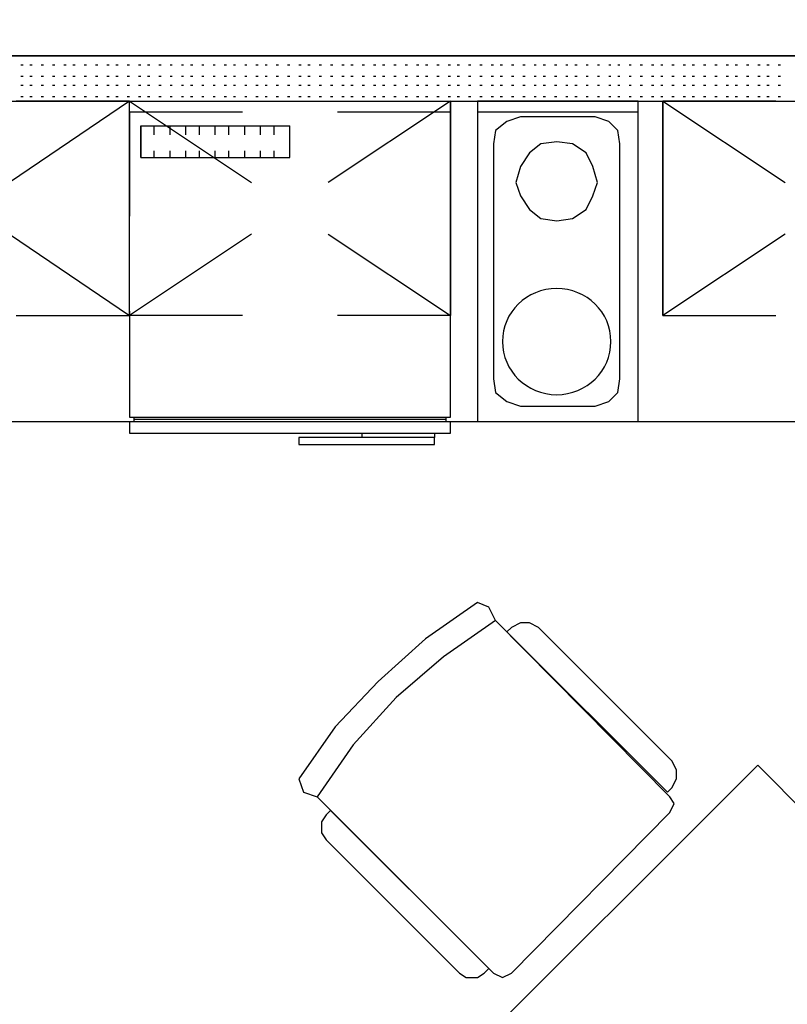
# Model space of a CAD drawing. Header units: millimetres. Extents: x 46 to 491, y -41 to 547.
# Tile 45 of 140: x 134 to 149, y 93 to 111. Entities that reach past the tile are written whole.
import ezdxf
from ezdxf import colors
from ezdxf.entities.mleader import LeaderData, LeaderLine
from ezdxf.math import Vec2, Vec3

# ---------------------------------------------------------------- set-up
doc = ezdxf.new("R2010")
doc.units = ezdxf.units.MM
doc.header["$LTSCALE"] = 10
doc.layers.add('_IE_adresy', color=173, linetype='Continuous')
doc.layers.add('xref', color=252, linetype='Continuous')
doc.styles.add('EEP_adresy', font='ARIALNI.TTF', dxfattribs={"width": 0.9, "height": 20})

# ---------------------------------------------------------------- blocks, each defined once
blk = doc.blocks.new('stacja')
at = {"color": 9, "lineweight": 25}
for points in [[(70.231, 59.351333), (104.605667, 59.351333), (104.605667, 60.198), (20.616334, 60.198), (20.616334, 59.351333)], [(80.094667, 55.329666), (82.211334, 55.329666), (82.211334, 59.351333), (79.967667, 57.827333)], [(82.211334, 59.351333), (80.094667, 59.351333)], [(82.211334, 55.329666), (82.211334, 59.351333), (84.497334, 57.827333)], [(85.936667, 56.853666), (88.222667, 55.329666), (88.222667, 59.351333), (85.936667, 57.827333)], [(86.106, 59.351333), (88.222667, 59.351333)], [(91.736334, 59.351333), (88.730667, 59.351333), (88.730667, 53.34)], [(94.318667, 59.351333), (92.202, 59.351333), (92.202, 55.329666), (94.318667, 55.329666)], [(94.488, 56.853666), (92.202, 55.329666), (92.202, 59.351333), (94.488, 57.827333)], [(84.328, 59.139666), (82.211334, 59.139666)], [(88.222667, 57.192333), (88.222667, 59.139666), (86.106, 59.139666)], [(89.535, 59.055), (89.281, 58.970333), (89.069334, 58.801), (89.027, 58.547)], [(91.397667, 58.547), (91.355334, 58.801), (91.186, 58.970333), (90.932, 59.055)], [(82.423, 58.885666), (82.423, 58.293), (85.217, 58.293), (85.217, 58.885666)], [(79.967667, 56.853666), (82.211334, 55.329666)], [(84.497334, 56.853666), (82.211334, 55.329666)], [(82.211334, 55.414333), (82.211334, 53.424666)], [(88.222667, 53.424666), (88.222667, 55.414333)], [(84.328, 55.329666), (82.211334, 55.329666)], [(89.027, 54.144333), (89.069334, 53.890333), (89.281, 53.721), (89.535, 53.636333)], [(90.932, 53.636333), (91.186, 53.721), (91.355334, 53.890333), (91.397667, 54.144333)], [(88.222667, 53.34), (82.211334, 53.34), (82.211334, 53.128333), (88.222667, 53.128333)], [(89.069334, 49.614666), (88.942334, 49.868666), (88.730667, 49.953333), (87.757, 49.276), (86.868, 48.471666), (86.063667, 47.625), (85.386334, 46.651333)], [(89.069334, 49.614666), (88.095667, 48.937333), (87.206667, 48.175333), (86.402334, 47.286333), (85.725, 46.312666)], [(89.365667, 49.487666), (89.281, 49.403), (92.286667, 46.397333), (92.371334, 46.482)], [(89.873667, 49.487666), (89.704334, 49.572333), (89.535, 49.572333), (89.365667, 49.487666)], [(92.371334, 46.482), (92.456, 46.651333), (92.456, 46.820666), (92.371334, 46.99)], [(85.386334, 46.651333), (85.471, 46.397333), (85.725, 46.312666)], [(92.329, 46.016333), (92.413667, 46.185666), (92.329, 46.312666)], [(85.894334, 45.974), (85.809667, 45.847), (85.809667, 45.635333), (85.894334, 45.508333)], [(85.894334, 45.974), (85.979, 46.058666), (88.942334, 43.095333), (88.857667, 43.010666)], [(85.894334, 45.508333), (88.392, 43.010666)], [(88.392, 43.010666), (88.519, 42.926), (88.730667, 42.926), (88.857667, 43.010666)], [(89.027, 43.010666), (89.196334, 42.926), (89.365667, 43.010666)]]:
    blk.add_lwpolyline(points, dxfattribs=at)
for points in [[(90.974334, 57.827333), (90.889667, 58.123666), (90.762667, 58.377666), (90.508667, 58.547), (90.212334, 58.589333), (89.916, 58.547), (89.704334, 58.377666), (89.535, 58.123666), (89.450334, 57.827333), (89.535, 57.573333), (89.704334, 57.319333), (89.916, 57.15), (90.212334, 57.107666), (90.508667, 57.15), (90.762667, 57.319333), (90.889667, 57.573333)], [(85.386334, 53.043666), (85.386334, 52.916666), (87.926334, 52.916666), (87.926334, 53.043666)], [(93.98, 46.905333), (88.307334, 41.232666), (93.98, 35.602333), (99.610334, 41.232666)]]:
    blk.add_lwpolyline(points, close=True, dxfattribs=at)
blk.add_ellipse((90.212334, 54.842833), major_axis=(1.016, 0), ratio=0.979167, start_param=0, end_param=6.283185, dxfattribs=at)
for points in [[(20.616334, 60.198), (20.616334, 60.198), (104.605667, 60.198), (104.605667, 60.198)], [(80.179334, 60.028666), (80.179334, 60.028666), (80.221667, 60.028666), (80.221667, 60.028666)], [(80.348667, 60.028666), (80.348667, 60.028666), (80.391, 60.028666), (80.391, 60.028666)], [(80.560334, 60.028666), (80.560334, 60.028666), (80.602667, 60.028666), (80.602667, 60.028666)], [(80.772, 60.028666), (80.772, 60.028666), (80.814334, 60.028666), (80.814334, 60.028666)], [(80.983667, 60.028666), (80.983667, 60.028666), (81.026, 60.028666), (81.026, 60.028666)], [(81.153, 60.028666), (81.153, 60.028666), (81.195334, 60.028666), (81.195334, 60.028666)], [(81.364667, 60.028666), (81.364667, 60.028666), (81.407, 60.028666), (81.407, 60.028666)], [(81.576334, 60.028666), (81.576334, 60.028666), (81.618667, 60.028666), (81.618667, 60.028666)], [(81.788, 60.028666), (81.788, 60.028666), (81.830334, 60.028666), (81.830334, 60.028666)], [(81.957334, 60.028666), (81.957334, 60.028666), (81.999667, 60.028666), (81.999667, 60.028666)], [(82.169, 60.028666), (82.169, 60.028666), (82.211334, 60.028666), (82.211334, 60.028666)], [(82.380667, 60.028666), (82.380667, 60.028666), (82.423, 60.028666), (82.423, 60.028666)], [(82.55, 60.028666), (82.55, 60.028666), (82.592334, 60.028666), (82.592334, 60.028666)], [(82.761667, 60.028666), (82.761667, 60.028666), (82.804, 60.028666), (82.804, 60.028666)], [(82.973334, 60.028666), (82.973334, 60.028666), (83.015667, 60.028666), (83.015667, 60.028666)], [(83.185, 60.028666), (83.185, 60.028666), (83.227334, 60.028666), (83.227334, 60.028666)], [(83.354334, 60.028666), (83.354334, 60.028666), (83.396667, 60.028666), (83.396667, 60.028666)], [(83.566, 60.028666), (83.566, 60.028666), (83.608334, 60.028666), (83.608334, 60.028666)], [(83.777667, 60.028666), (83.777667, 60.028666), (83.82, 60.028666), (83.82, 60.028666)], [(83.989334, 60.028666), (83.989334, 60.028666), (84.031667, 60.028666), (84.031667, 60.028666)], [(84.158667, 60.028666), (84.158667, 60.028666), (84.201, 60.028666), (84.201, 60.028666)], [(84.370334, 60.028666), (84.370334, 60.028666), (84.412667, 60.028666), (84.412667, 60.028666)], [(84.582, 60.028666), (84.582, 60.028666), (84.624334, 60.028666), (84.624334, 60.028666)], [(84.751334, 60.028666), (84.751334, 60.028666), (84.793667, 60.028666), (84.793667, 60.028666)], [(84.963, 60.028666), (84.963, 60.028666), (85.005334, 60.028666), (85.005334, 60.028666)], [(85.174667, 60.028666), (85.174667, 60.028666), (85.217, 60.028666), (85.217, 60.028666)], [(85.386334, 60.028666), (85.386334, 60.028666), (85.428667, 60.028666), (85.428667, 60.028666)], [(85.555667, 60.028666), (85.555667, 60.028666), (85.598, 60.028666), (85.598, 60.028666)], [(85.767334, 60.028666), (85.767334, 60.028666), (85.809667, 60.028666), (85.809667, 60.028666)], [(85.979, 60.028666), (85.979, 60.028666), (86.021334, 60.028666), (86.021334, 60.028666)], [(86.190667, 60.028666), (86.190667, 60.028666), (86.233, 60.028666), (86.233, 60.028666)], [(86.36, 60.028666), (86.36, 60.028666), (86.402334, 60.028666), (86.402334, 60.028666)], [(86.571667, 60.028666), (86.571667, 60.028666), (86.614, 60.028666), (86.614, 60.028666)], [(86.783334, 60.028666), (86.783334, 60.028666), (86.825667, 60.028666), (86.825667, 60.028666)], [(86.952667, 60.028666), (86.952667, 60.028666), (86.995, 60.028666), (86.995, 60.028666)], [(87.164334, 60.028666), (87.164334, 60.028666), (87.206667, 60.028666), (87.206667, 60.028666)], [(87.376, 60.028666), (87.376, 60.028666), (87.418334, 60.028666), (87.418334, 60.028666)], [(87.587667, 60.028666), (87.587667, 60.028666), (87.63, 60.028666), (87.63, 60.028666)], [(87.757, 60.028666), (87.757, 60.028666), (87.799334, 60.028666), (87.799334, 60.028666)], [(87.968667, 60.028666), (87.968667, 60.028666), (88.011, 60.028666), (88.011, 60.028666)], [(88.180334, 60.028666), (88.180334, 60.028666), (88.222667, 60.028666), (88.222667, 60.028666)], [(88.349667, 60.028666), (88.349667, 60.028666), (88.392, 60.028666), (88.392, 60.028666)], [(88.561334, 60.028666), (88.561334, 60.028666), (88.603667, 60.028666), (88.603667, 60.028666)], [(88.773, 60.028666), (88.773, 60.028666), (88.815334, 60.028666), (88.815334, 60.028666)], [(88.984667, 60.028666), (88.984667, 60.028666), (89.027, 60.028666), (89.027, 60.028666)], [(89.154, 60.028666), (89.154, 60.028666), (89.196334, 60.028666), (89.196334, 60.028666)], [(89.365667, 60.028666), (89.365667, 60.028666), (89.408, 60.028666), (89.408, 60.028666)], [(89.577334, 60.028666), (89.577334, 60.028666), (89.619667, 60.028666), (89.619667, 60.028666)], [(89.789, 60.028666), (89.789, 60.028666), (89.831334, 60.028666), (89.831334, 60.028666)], [(89.958334, 60.028666), (89.958334, 60.028666), (90.000667, 60.028666), (90.000667, 60.028666)], [(90.17, 60.028666), (90.17, 60.028666), (90.212334, 60.028666), (90.212334, 60.028666)], [(90.381667, 60.028666), (90.381667, 60.028666), (90.424, 60.028666), (90.424, 60.028666)], [(90.551, 60.028666), (90.551, 60.028666), (90.593334, 60.028666), (90.593334, 60.028666)], [(90.762667, 60.028666), (90.762667, 60.028666), (90.805, 60.028666), (90.805, 60.028666)], [(90.974334, 60.028666), (90.974334, 60.028666), (91.016667, 60.028666), (91.016667, 60.028666)], [(91.186, 60.028666), (91.186, 60.028666), (91.228334, 60.028666), (91.228334, 60.028666)], [(91.355334, 60.028666), (91.355334, 60.028666), (91.397667, 60.028666), (91.397667, 60.028666)], [(91.567, 60.028666), (91.567, 60.028666), (91.609334, 60.028666), (91.609334, 60.028666)], [(91.778667, 60.028666), (91.778667, 60.028666), (91.821, 60.028666), (91.821, 60.028666)], [(91.990334, 60.028666), (91.990334, 60.028666), (92.032667, 60.028666), (92.032667, 60.028666)], [(92.159667, 60.028666), (92.159667, 60.028666), (92.202, 60.028666), (92.202, 60.028666)], [(92.371334, 60.028666), (92.371334, 60.028666), (92.413667, 60.028666), (92.413667, 60.028666)], [(92.583, 60.028666), (92.583, 60.028666), (92.625334, 60.028666), (92.625334, 60.028666)], [(92.752334, 60.028666), (92.752334, 60.028666), (92.794667, 60.028666), (92.794667, 60.028666)], [(92.964, 60.028666), (92.964, 60.028666), (93.006334, 60.028666), (93.006334, 60.028666)], [(93.175667, 60.028666), (93.175667, 60.028666), (93.218, 60.028666), (93.218, 60.028666)], [(93.387334, 60.028666), (93.387334, 60.028666), (93.429667, 60.028666), (93.429667, 60.028666)], [(93.556667, 60.028666), (93.556667, 60.028666), (93.599, 60.028666), (93.599, 60.028666)], [(93.768334, 60.028666), (93.768334, 60.028666), (93.810667, 60.028666), (93.810667, 60.028666)], [(93.98, 60.028666), (93.98, 60.028666), (94.022334, 60.028666), (94.022334, 60.028666)], [(94.149334, 60.028666), (94.149334, 60.028666), (94.191667, 60.028666), (94.191667, 60.028666)], [(94.361, 60.028666), (94.361, 60.028666), (94.403334, 60.028666), (94.403334, 60.028666)], [(80.179334, 59.817), (80.179334, 59.817), (80.221667, 59.817), (80.221667, 59.817)], [(80.348667, 59.817), (80.348667, 59.817), (80.391, 59.817), (80.391, 59.817)], [(80.560334, 59.817), (80.560334, 59.817), (80.602667, 59.817), (80.602667, 59.817)], [(80.772, 59.817), (80.772, 59.817), (80.814334, 59.817), (80.814334, 59.817)], [(80.983667, 59.817), (80.983667, 59.817), (81.026, 59.817), (81.026, 59.817)], [(81.153, 59.817), (81.153, 59.817), (81.195334, 59.817), (81.195334, 59.817)], [(81.364667, 59.817), (81.364667, 59.817), (81.407, 59.817), (81.407, 59.817)], [(81.576334, 59.817), (81.576334, 59.817), (81.618667, 59.817), (81.618667, 59.817)], [(81.788, 59.817), (81.788, 59.817), (81.830334, 59.817), (81.830334, 59.817)], [(81.957334, 59.817), (81.957334, 59.817), (81.999667, 59.817), (81.999667, 59.817)], [(82.169, 59.817), (82.169, 59.817), (82.211334, 59.817), (82.211334, 59.817)], [(82.380667, 59.817), (82.380667, 59.817), (82.423, 59.817), (82.423, 59.817)], [(82.55, 59.817), (82.55, 59.817), (82.592334, 59.817), (82.592334, 59.817)], [(82.761667, 59.817), (82.761667, 59.817), (82.804, 59.817), (82.804, 59.817)], [(82.973334, 59.817), (82.973334, 59.817), (83.015667, 59.817), (83.015667, 59.817)], [(83.185, 59.817), (83.185, 59.817), (83.227334, 59.817), (83.227334, 59.817)], [(83.354334, 59.817), (83.354334, 59.817), (83.396667, 59.817), (83.396667, 59.817)], [(83.566, 59.817), (83.566, 59.817), (83.608334, 59.817), (83.608334, 59.817)], [(83.777667, 59.817), (83.777667, 59.817), (83.82, 59.817), (83.82, 59.817)], [(83.989334, 59.817), (83.989334, 59.817), (84.031667, 59.817), (84.031667, 59.817)], [(84.158667, 59.817), (84.158667, 59.817), (84.201, 59.817), (84.201, 59.817)], [(84.370334, 59.817), (84.370334, 59.817), (84.412667, 59.817), (84.412667, 59.817)], [(84.582, 59.817), (84.582, 59.817), (84.624334, 59.817), (84.624334, 59.817)], [(84.751334, 59.817), (84.751334, 59.817), (84.793667, 59.817), (84.793667, 59.817)], [(84.963, 59.817), (84.963, 59.817), (85.005334, 59.817), (85.005334, 59.817)], [(85.174667, 59.817), (85.174667, 59.817), (85.217, 59.817), (85.217, 59.817)], [(85.386334, 59.817), (85.386334, 59.817), (85.428667, 59.817), (85.428667, 59.817)], [(85.555667, 59.817), (85.555667, 59.817), (85.598, 59.817), (85.598, 59.817)], [(85.767334, 59.817), (85.767334, 59.817), (85.809667, 59.817), (85.809667, 59.817)], [(85.979, 59.817), (85.979, 59.817), (86.021334, 59.817), (86.021334, 59.817)], [(86.190667, 59.817), (86.190667, 59.817), (86.233, 59.817), (86.233, 59.817)], [(86.36, 59.817), (86.36, 59.817), (86.402334, 59.817), (86.402334, 59.817)], [(86.571667, 59.817), (86.571667, 59.817), (86.614, 59.817), (86.614, 59.817)], [(86.783334, 59.817), (86.783334, 59.817), (86.825667, 59.817), (86.825667, 59.817)], [(86.952667, 59.817), (86.952667, 59.817), (86.995, 59.817), (86.995, 59.817)], [(87.164334, 59.817), (87.164334, 59.817), (87.206667, 59.817), (87.206667, 59.817)], [(87.376, 59.817), (87.376, 59.817), (87.418334, 59.817), (87.418334, 59.817)], [(87.587667, 59.817), (87.587667, 59.817), (87.63, 59.817), (87.63, 59.817)], [(87.757, 59.817), (87.757, 59.817), (87.799334, 59.817), (87.799334, 59.817)], [(87.968667, 59.817), (87.968667, 59.817), (88.011, 59.817), (88.011, 59.817)], [(88.180334, 59.817), (88.180334, 59.817), (88.222667, 59.817), (88.222667, 59.817)], [(88.349667, 59.817), (88.349667, 59.817), (88.392, 59.817), (88.392, 59.817)], [(88.561334, 59.817), (88.561334, 59.817), (88.603667, 59.817), (88.603667, 59.817)], [(88.773, 59.817), (88.773, 59.817), (88.815334, 59.817), (88.815334, 59.817)], [(88.984667, 59.817), (88.984667, 59.817), (89.027, 59.817), (89.027, 59.817)], [(89.154, 59.817), (89.154, 59.817), (89.196334, 59.817), (89.196334, 59.817)], [(89.365667, 59.817), (89.365667, 59.817), (89.408, 59.817), (89.408, 59.817)], [(89.577334, 59.817), (89.577334, 59.817), (89.619667, 59.817), (89.619667, 59.817)], [(89.789, 59.817), (89.789, 59.817), (89.831334, 59.817), (89.831334, 59.817)], [(89.958334, 59.817), (89.958334, 59.817), (90.000667, 59.817), (90.000667, 59.817)], [(90.17, 59.817), (90.17, 59.817), (90.212334, 59.817), (90.212334, 59.817)], [(90.381667, 59.817), (90.381667, 59.817), (90.424, 59.817), (90.424, 59.817)], [(90.551, 59.817), (90.551, 59.817), (90.593334, 59.817), (90.593334, 59.817)], [(90.762667, 59.817), (90.762667, 59.817), (90.805, 59.817), (90.805, 59.817)], [(90.974334, 59.817), (90.974334, 59.817), (91.016667, 59.817), (91.016667, 59.817)], [(91.186, 59.817), (91.186, 59.817), (91.228334, 59.817), (91.228334, 59.817)], [(91.355334, 59.817), (91.355334, 59.817), (91.397667, 59.817), (91.397667, 59.817)], [(91.567, 59.817), (91.567, 59.817), (91.609334, 59.817), (91.609334, 59.817)], [(91.778667, 59.817), (91.778667, 59.817), (91.821, 59.817), (91.821, 59.817)], [(91.990334, 59.817), (91.990334, 59.817), (92.032667, 59.817), (92.032667, 59.817)], [(92.159667, 59.817), (92.159667, 59.817), (92.202, 59.817), (92.202, 59.817)], [(92.371334, 59.817), (92.371334, 59.817), (92.413667, 59.817), (92.413667, 59.817)], [(92.583, 59.817), (92.583, 59.817), (92.625334, 59.817), (92.625334, 59.817)], [(92.752334, 59.817), (92.752334, 59.817), (92.794667, 59.817), (92.794667, 59.817)], [(92.964, 59.817), (92.964, 59.817), (93.006334, 59.817), (93.006334, 59.817)], [(93.175667, 59.817), (93.175667, 59.817), (93.218, 59.817), (93.218, 59.817)], [(93.387334, 59.817), (93.387334, 59.817), (93.429667, 59.817), (93.429667, 59.817)], [(93.556667, 59.817), (93.556667, 59.817), (93.599, 59.817), (93.599, 59.817)], [(93.768334, 59.817), (93.768334, 59.817), (93.810667, 59.817), (93.810667, 59.817)], [(93.98, 59.817), (93.98, 59.817), (94.022334, 59.817), (94.022334, 59.817)], [(94.149334, 59.817), (94.149334, 59.817), (94.191667, 59.817), (94.191667, 59.817)], [(94.361, 59.817), (94.361, 59.817), (94.403334, 59.817), (94.403334, 59.817)], [(80.179334, 59.647666), (80.179334, 59.647666), (80.221667, 59.647666), (80.221667, 59.647666)], [(80.348667, 59.647666), (80.348667, 59.647666), (80.391, 59.647666), (80.391, 59.647666)], [(80.560334, 59.647666), (80.560334, 59.647666), (80.602667, 59.647666), (80.602667, 59.647666)], [(80.772, 59.647666), (80.772, 59.647666), (80.814334, 59.647666), (80.814334, 59.647666)], [(80.983667, 59.647666), (80.983667, 59.647666), (81.026, 59.647666), (81.026, 59.647666)], [(81.153, 59.647666), (81.153, 59.647666), (81.195334, 59.647666), (81.195334, 59.647666)], [(81.364667, 59.647666), (81.364667, 59.647666), (81.407, 59.647666), (81.407, 59.647666)], [(81.576334, 59.647666), (81.576334, 59.647666), (81.618667, 59.647666), (81.618667, 59.647666)], [(81.788, 59.647666), (81.788, 59.647666), (81.830334, 59.647666), (81.830334, 59.647666)], [(81.957334, 59.647666), (81.957334, 59.647666), (81.999667, 59.647666), (81.999667, 59.647666)], [(82.169, 59.647666), (82.169, 59.647666), (82.211334, 59.647666), (82.211334, 59.647666)], [(82.380667, 59.647666), (82.380667, 59.647666), (82.423, 59.647666), (82.423, 59.647666)], [(82.55, 59.647666), (82.55, 59.647666), (82.592334, 59.647666), (82.592334, 59.647666)], [(82.761667, 59.647666), (82.761667, 59.647666), (82.804, 59.647666), (82.804, 59.647666)], [(82.973334, 59.647666), (82.973334, 59.647666), (83.015667, 59.647666), (83.015667, 59.647666)], [(83.185, 59.647666), (83.185, 59.647666), (83.227334, 59.647666), (83.227334, 59.647666)], [(83.354334, 59.647666), (83.354334, 59.647666), (83.396667, 59.647666), (83.396667, 59.647666)], [(83.566, 59.647666), (83.566, 59.647666), (83.608334, 59.647666), (83.608334, 59.647666)], [(83.777667, 59.647666), (83.777667, 59.647666), (83.82, 59.647666), (83.82, 59.647666)], [(83.989334, 59.647666), (83.989334, 59.647666), (84.031667, 59.647666), (84.031667, 59.647666)], [(84.158667, 59.647666), (84.158667, 59.647666), (84.201, 59.647666), (84.201, 59.647666)], [(84.370334, 59.647666), (84.370334, 59.647666), (84.412667, 59.647666), (84.412667, 59.647666)], [(84.582, 59.647666), (84.582, 59.647666), (84.624334, 59.647666), (84.624334, 59.647666)], [(84.751334, 59.647666), (84.751334, 59.647666), (84.793667, 59.647666), (84.793667, 59.647666)], [(84.963, 59.647666), (84.963, 59.647666), (85.005334, 59.647666), (85.005334, 59.647666)], [(85.174667, 59.647666), (85.174667, 59.647666), (85.217, 59.647666), (85.217, 59.647666)], [(85.386334, 59.647666), (85.386334, 59.647666), (85.428667, 59.647666), (85.428667, 59.647666)], [(85.555667, 59.647666), (85.555667, 59.647666), (85.598, 59.647666), (85.598, 59.647666)], [(85.767334, 59.647666), (85.767334, 59.647666), (85.809667, 59.647666), (85.809667, 59.647666)], [(85.979, 59.647666), (85.979, 59.647666), (86.021334, 59.647666), (86.021334, 59.647666)], [(86.190667, 59.647666), (86.190667, 59.647666), (86.233, 59.647666), (86.233, 59.647666)], [(86.36, 59.647666), (86.36, 59.647666), (86.402334, 59.647666), (86.402334, 59.647666)], [(86.571667, 59.647666), (86.571667, 59.647666), (86.614, 59.647666), (86.614, 59.647666)], [(86.783334, 59.647666), (86.783334, 59.647666), (86.825667, 59.647666), (86.825667, 59.647666)], [(86.952667, 59.647666), (86.952667, 59.647666), (86.995, 59.647666), (86.995, 59.647666)], [(87.164334, 59.647666), (87.164334, 59.647666), (87.206667, 59.647666), (87.206667, 59.647666)], [(87.376, 59.647666), (87.376, 59.647666), (87.418334, 59.647666), (87.418334, 59.647666)], [(87.587667, 59.647666), (87.587667, 59.647666), (87.63, 59.647666), (87.63, 59.647666)], [(87.757, 59.647666), (87.757, 59.647666), (87.799334, 59.647666), (87.799334, 59.647666)], [(87.968667, 59.647666), (87.968667, 59.647666), (88.011, 59.647666), (88.011, 59.647666)], [(88.180334, 59.647666), (88.180334, 59.647666), (88.222667, 59.647666), (88.222667, 59.647666)], [(88.349667, 59.647666), (88.349667, 59.647666), (88.392, 59.647666), (88.392, 59.647666)], [(88.561334, 59.647666), (88.561334, 59.647666), (88.603667, 59.647666), (88.603667, 59.647666)], [(88.773, 59.647666), (88.773, 59.647666), (88.815334, 59.647666), (88.815334, 59.647666)], [(88.984667, 59.647666), (88.984667, 59.647666), (89.027, 59.647666), (89.027, 59.647666)], [(89.154, 59.647666), (89.154, 59.647666), (89.196334, 59.647666), (89.196334, 59.647666)], [(89.365667, 59.647666), (89.365667, 59.647666), (89.408, 59.647666), (89.408, 59.647666)], [(89.577334, 59.647666), (89.577334, 59.647666), (89.619667, 59.647666), (89.619667, 59.647666)], [(89.789, 59.647666), (89.789, 59.647666), (89.831334, 59.647666), (89.831334, 59.647666)], [(89.958334, 59.647666), (89.958334, 59.647666), (90.000667, 59.647666), (90.000667, 59.647666)], [(90.17, 59.647666), (90.17, 59.647666), (90.212334, 59.647666), (90.212334, 59.647666)], [(90.381667, 59.647666), (90.381667, 59.647666), (90.424, 59.647666), (90.424, 59.647666)], [(90.551, 59.647666), (90.551, 59.647666), (90.593334, 59.647666), (90.593334, 59.647666)], [(90.762667, 59.647666), (90.762667, 59.647666), (90.805, 59.647666), (90.805, 59.647666)], [(90.974334, 59.647666), (90.974334, 59.647666), (91.016667, 59.647666), (91.016667, 59.647666)], [(91.186, 59.647666), (91.186, 59.647666), (91.228334, 59.647666), (91.228334, 59.647666)], [(91.355334, 59.647666), (91.355334, 59.647666), (91.397667, 59.647666), (91.397667, 59.647666)], [(91.567, 59.647666), (91.567, 59.647666), (91.609334, 59.647666), (91.609334, 59.647666)], [(91.778667, 59.647666), (91.778667, 59.647666), (91.821, 59.647666), (91.821, 59.647666)], [(91.990334, 59.647666), (91.990334, 59.647666), (92.032667, 59.647666), (92.032667, 59.647666)], [(92.159667, 59.647666), (92.159667, 59.647666), (92.202, 59.647666), (92.202, 59.647666)], [(92.371334, 59.647666), (92.371334, 59.647666), (92.413667, 59.647666), (92.413667, 59.647666)], [(92.583, 59.647666), (92.583, 59.647666), (92.625334, 59.647666), (92.625334, 59.647666)], [(92.752334, 59.647666), (92.752334, 59.647666), (92.794667, 59.647666), (92.794667, 59.647666)], [(92.964, 59.647666), (92.964, 59.647666), (93.006334, 59.647666), (93.006334, 59.647666)], [(93.175667, 59.647666), (93.175667, 59.647666), (93.218, 59.647666), (93.218, 59.647666)], [(93.387334, 59.647666), (93.387334, 59.647666), (93.429667, 59.647666), (93.429667, 59.647666)], [(93.556667, 59.647666), (93.556667, 59.647666), (93.599, 59.647666), (93.599, 59.647666)], [(93.768334, 59.647666), (93.768334, 59.647666), (93.810667, 59.647666), (93.810667, 59.647666)], [(93.98, 59.647666), (93.98, 59.647666), (94.022334, 59.647666), (94.022334, 59.647666)], [(94.149334, 59.647666), (94.149334, 59.647666), (94.191667, 59.647666), (94.191667, 59.647666)], [(94.361, 59.647666), (94.361, 59.647666), (94.403334, 59.647666), (94.403334, 59.647666)], [(80.179334, 59.436), (80.179334, 59.436), (80.221667, 59.436), (80.221667, 59.436)], [(80.348667, 59.436), (80.348667, 59.436), (80.391, 59.436), (80.391, 59.436)], [(80.560334, 59.436), (80.560334, 59.436), (80.602667, 59.436), (80.602667, 59.436)], [(80.772, 59.436), (80.772, 59.436), (80.814334, 59.436), (80.814334, 59.436)], [(80.983667, 59.436), (80.983667, 59.436), (81.026, 59.436), (81.026, 59.436)], [(81.153, 59.436), (81.153, 59.436), (81.195334, 59.436), (81.195334, 59.436)], [(81.364667, 59.436), (81.364667, 59.436), (81.407, 59.436), (81.407, 59.436)], [(81.576334, 59.436), (81.576334, 59.436), (81.618667, 59.436), (81.618667, 59.436)], [(81.788, 59.436), (81.788, 59.436), (81.830334, 59.436), (81.830334, 59.436)], [(81.957334, 59.436), (81.957334, 59.436), (81.999667, 59.436), (81.999667, 59.436)], [(82.169, 59.436), (82.169, 59.436), (82.211334, 59.436), (82.211334, 59.436)], [(82.380667, 59.436), (82.380667, 59.436), (82.423, 59.436), (82.423, 59.436)], [(82.55, 59.436), (82.55, 59.436), (82.592334, 59.436), (82.592334, 59.436)], [(82.761667, 59.436), (82.761667, 59.436), (82.804, 59.436), (82.804, 59.436)], [(82.973334, 59.436), (82.973334, 59.436), (83.015667, 59.436), (83.015667, 59.436)], [(83.185, 59.436), (83.185, 59.436), (83.227334, 59.436), (83.227334, 59.436)], [(83.354334, 59.436), (83.354334, 59.436), (83.396667, 59.436), (83.396667, 59.436)], [(83.566, 59.436), (83.566, 59.436), (83.608334, 59.436), (83.608334, 59.436)], [(83.777667, 59.436), (83.777667, 59.436), (83.82, 59.436), (83.82, 59.436)], [(83.989334, 59.436), (83.989334, 59.436), (84.031667, 59.436), (84.031667, 59.436)], [(84.158667, 59.436), (84.158667, 59.436), (84.201, 59.436), (84.201, 59.436)], [(84.370334, 59.436), (84.370334, 59.436), (84.412667, 59.436), (84.412667, 59.436)], [(84.582, 59.436), (84.582, 59.436), (84.624334, 59.436), (84.624334, 59.436)], [(84.751334, 59.436), (84.751334, 59.436), (84.793667, 59.436), (84.793667, 59.436)], [(84.963, 59.436), (84.963, 59.436), (85.005334, 59.436), (85.005334, 59.436)], [(85.174667, 59.436), (85.174667, 59.436), (85.217, 59.436), (85.217, 59.436)], [(85.386334, 59.436), (85.386334, 59.436), (85.428667, 59.436), (85.428667, 59.436)], [(85.555667, 59.436), (85.555667, 59.436), (85.598, 59.436), (85.598, 59.436)], [(85.767334, 59.436), (85.767334, 59.436), (85.809667, 59.436), (85.809667, 59.436)], [(85.979, 59.436), (85.979, 59.436), (86.021334, 59.436), (86.021334, 59.436)], [(86.190667, 59.436), (86.190667, 59.436), (86.233, 59.436), (86.233, 59.436)], [(86.36, 59.436), (86.36, 59.436), (86.402334, 59.436), (86.402334, 59.436)], [(86.571667, 59.436), (86.571667, 59.436), (86.614, 59.436), (86.614, 59.436)], [(86.783334, 59.436), (86.783334, 59.436), (86.825667, 59.436), (86.825667, 59.436)], [(86.952667, 59.436), (86.952667, 59.436), (86.995, 59.436), (86.995, 59.436)], [(87.164334, 59.436), (87.164334, 59.436), (87.206667, 59.436), (87.206667, 59.436)], [(87.376, 59.436), (87.376, 59.436), (87.418334, 59.436), (87.418334, 59.436)], [(87.587667, 59.436), (87.587667, 59.436), (87.63, 59.436), (87.63, 59.436)], [(87.757, 59.436), (87.757, 59.436), (87.799334, 59.436), (87.799334, 59.436)], [(87.968667, 59.436), (87.968667, 59.436), (88.011, 59.436), (88.011, 59.436)], [(88.180334, 59.436), (88.180334, 59.436), (88.222667, 59.436), (88.222667, 59.436)], [(88.349667, 59.436), (88.349667, 59.436), (88.392, 59.436), (88.392, 59.436)], [(88.561334, 59.436), (88.561334, 59.436), (88.603667, 59.436), (88.603667, 59.436)], [(88.773, 59.436), (88.773, 59.436), (88.815334, 59.436), (88.815334, 59.436)], [(88.984667, 59.436), (88.984667, 59.436), (89.027, 59.436), (89.027, 59.436)], [(89.154, 59.436), (89.154, 59.436), (89.196334, 59.436), (89.196334, 59.436)], [(89.365667, 59.436), (89.365667, 59.436), (89.408, 59.436), (89.408, 59.436)], [(89.577334, 59.436), (89.577334, 59.436), (89.619667, 59.436), (89.619667, 59.436)], [(89.789, 59.436), (89.789, 59.436), (89.831334, 59.436), (89.831334, 59.436)], [(89.958334, 59.436), (89.958334, 59.436), (90.000667, 59.436), (90.000667, 59.436)], [(90.17, 59.436), (90.17, 59.436), (90.212334, 59.436), (90.212334, 59.436)], [(90.381667, 59.436), (90.381667, 59.436), (90.424, 59.436), (90.424, 59.436)], [(90.551, 59.436), (90.551, 59.436), (90.593334, 59.436), (90.593334, 59.436)], [(90.762667, 59.436), (90.762667, 59.436), (90.805, 59.436), (90.805, 59.436)], [(90.974334, 59.436), (90.974334, 59.436), (91.016667, 59.436), (91.016667, 59.436)], [(91.186, 59.436), (91.186, 59.436), (91.228334, 59.436), (91.228334, 59.436)], [(91.355334, 59.436), (91.355334, 59.436), (91.397667, 59.436), (91.397667, 59.436)], [(91.567, 59.436), (91.567, 59.436), (91.609334, 59.436), (91.609334, 59.436)], [(91.778667, 59.436), (91.778667, 59.436), (91.821, 59.436), (91.821, 59.436)], [(91.990334, 59.436), (91.990334, 59.436), (92.032667, 59.436), (92.032667, 59.436)], [(92.159667, 59.436), (92.159667, 59.436), (92.202, 59.436), (92.202, 59.436)], [(92.371334, 59.436), (92.371334, 59.436), (92.413667, 59.436), (92.413667, 59.436)], [(92.583, 59.436), (92.583, 59.436), (92.625334, 59.436), (92.625334, 59.436)], [(92.752334, 59.436), (92.752334, 59.436), (92.794667, 59.436), (92.794667, 59.436)], [(92.964, 59.436), (92.964, 59.436), (93.006334, 59.436), (93.006334, 59.436)], [(93.175667, 59.436), (93.175667, 59.436), (93.218, 59.436), (93.218, 59.436)], [(93.387334, 59.436), (93.387334, 59.436), (93.429667, 59.436), (93.429667, 59.436)], [(93.556667, 59.436), (93.556667, 59.436), (93.599, 59.436), (93.599, 59.436)], [(93.768334, 59.436), (93.768334, 59.436), (93.810667, 59.436), (93.810667, 59.436)], [(93.98, 59.436), (93.98, 59.436), (94.022334, 59.436), (94.022334, 59.436)], [(94.149334, 59.436), (94.149334, 59.436), (94.191667, 59.436), (94.191667, 59.436)], [(94.361, 59.436), (94.361, 59.436), (94.403334, 59.436), (94.403334, 59.436)], [(82.211334, 59.351333), (82.211334, 59.351333), (84.328, 59.351333), (84.328, 59.351333)], [(88.222667, 59.351333), (88.222667, 59.351333), (88.222667, 55.329666), (88.222667, 55.329666)], [(91.736334, 53.34), (91.736334, 53.34), (91.736334, 59.351333), (91.736334, 59.351333)], [(82.211334, 59.139666), (82.211334, 59.139666), (82.211334, 57.192333), (82.211334, 57.192333)], [(91.736334, 59.139666), (91.736334, 59.139666), (88.730667, 59.139666), (88.730667, 59.139666)], [(90.932, 59.055), (90.932, 59.055), (89.535, 59.055), (89.535, 59.055)], [(82.423, 58.293), (82.423, 58.293), (82.423, 58.885666), (82.423, 58.885666)], [(82.423, 58.885666), (82.423, 58.885666), (85.217, 58.885666), (85.217, 58.885666)], [(82.677, 58.716333), (82.677, 58.716333), (82.677, 58.885666), (82.677, 58.885666)], [(82.973334, 58.716333), (82.973334, 58.716333), (82.973334, 58.885666), (82.973334, 58.885666)], [(83.269667, 58.716333), (83.269667, 58.716333), (83.269667, 58.885666), (83.269667, 58.885666)], [(83.523667, 58.716333), (83.523667, 58.716333), (83.523667, 58.885666), (83.523667, 58.885666)], [(83.82, 58.716333), (83.82, 58.716333), (83.82, 58.885666), (83.82, 58.885666)], [(84.074, 58.716333), (84.074, 58.716333), (84.074, 58.885666), (84.074, 58.885666)], [(84.370334, 58.716333), (84.370334, 58.716333), (84.370334, 58.885666), (84.370334, 58.885666)], [(84.666667, 58.716333), (84.666667, 58.716333), (84.666667, 58.885666), (84.666667, 58.885666)], [(84.920667, 58.716333), (84.920667, 58.716333), (84.920667, 58.885666), (84.920667, 58.885666)], [(89.027, 58.547), (89.027, 58.547), (89.027, 54.144333), (89.027, 54.144333)], [(91.397667, 54.144333), (91.397667, 54.144333), (91.397667, 58.547), (91.397667, 58.547)], [(82.677, 58.293), (82.677, 58.293), (82.677, 58.42), (82.677, 58.42)], [(82.973334, 58.293), (82.973334, 58.293), (82.973334, 58.42), (82.973334, 58.42)], [(83.269667, 58.293), (83.269667, 58.293), (83.269667, 58.42), (83.269667, 58.42)], [(83.523667, 58.293), (83.523667, 58.293), (83.523667, 58.42), (83.523667, 58.42)], [(83.82, 58.293), (83.82, 58.293), (83.82, 58.42), (83.82, 58.42)], [(84.074, 58.293), (84.074, 58.293), (84.074, 58.42), (84.074, 58.42)], [(84.370334, 58.293), (84.370334, 58.293), (84.370334, 58.42), (84.370334, 58.42)], [(84.666667, 58.293), (84.666667, 58.293), (84.666667, 58.42), (84.666667, 58.42)], [(84.920667, 58.293), (84.920667, 58.293), (84.920667, 58.42), (84.920667, 58.42)], [(88.222667, 55.329666), (88.222667, 55.329666), (86.106, 55.329666), (86.106, 55.329666)], [(89.535, 53.636333), (89.535, 53.636333), (90.932, 53.636333), (90.932, 53.636333)], [(104.605667, 53.34), (104.605667, 53.34), (70.231, 53.34), (70.231, 53.34)], [(82.211334, 53.424666), (82.211334, 53.424666), (88.222667, 53.424666), (88.222667, 53.424666)], [(82.296, 53.424666), (82.296, 53.424666), (82.296, 53.34), (82.296, 53.34)], [(88.138, 53.382333), (88.138, 53.382333), (82.296, 53.382333), (82.296, 53.382333)], [(88.138, 53.424666), (88.138, 53.424666), (88.138, 53.34), (88.138, 53.34)], [(88.222667, 53.128333), (88.222667, 53.128333), (88.222667, 53.34), (88.222667, 53.34)], [(91.736334, 53.34), (91.736334, 53.34), (88.730667, 53.34), (88.730667, 53.34)], [(86.571667, 53.043666), (86.571667, 53.043666), (86.571667, 53.128333), (86.571667, 53.128333)], [(87.926334, 53.128333), (87.926334, 53.128333), (87.926334, 53.043666), (87.926334, 53.043666)], [(89.069334, 49.614666), (89.069334, 49.614666), (92.329, 46.312666), (92.329, 46.312666)], [(89.873667, 49.487666), (89.873667, 49.487666), (92.371334, 46.99), (92.371334, 46.99)], [(89.027, 43.010666), (89.027, 43.010666), (85.725, 46.312666), (85.725, 46.312666)], [(92.329, 46.016333), (92.329, 46.016333), (89.365667, 43.010666), (89.365667, 43.010666)]]:
    blk.add_open_spline(points, degree=3, dxfattribs=at)

msp = doc.modelspace()

# ---------------------------------------------------------------- block references
at = {"layer": 'xref'}
msp.add_blockref('stacja', (53.992334, 50.410128), dxfattribs=at)

# ---------------------------------------------------------------- leaders
at = {"layer": '_IE_adresy', "color": 1}
ml = msp.add_multileader_mtext('Standard', dxfattribs=at)
ml.set_content('{\\W1;\\fArial|b0|i0|c238|p34;Istn. szafa pożarowa\\PProj.kabel XFLAME E90 5x1x240mm2\\Pzasilić z wolnego obwodu\\PZab. gG200A }', color=1, style='EEP_adresy')
ml.set_leader_properties(color=1)
ml.build(insert=Vec2(0, 0))
ml.multileader.update_dxf_attribs({"text_left_attachment_type": 6, "text_right_attachment_type": 6, "dogleg_length": 0.5, "arrow_head_size": 3})
ctx = ml.context
ctx.base_point, ctx.char_height, ctx.arrow_head_size, ctx.landing_gap_size, ctx.plane_origin = Vec3(127.644572, 130.928128), 2.5, 3, 0.4, Vec3(309.664545, 125.520573)
ctx.left_attachment, ctx.right_attachment, ctx.text_align_type = 6, 6, 2
notes = []
notes.append((ctx, [(0, (1, 1, 0), (189.996083, 130.928128), (-1, 0), 2.410992, [(2, [(204.020679, 100.904641)], 0, [])])]))
ctx.mtext.insert, ctx.mtext.width, ctx.mtext.defined_height, ctx.mtext.alignment, ctx.mtext.line_spacing_factor, ctx.mtext.flow_direction = Vec3(187.185091, 134.205754), 98.67878785, 54.223772, 3, 0.96, 5
for ctx, leaders in notes:
    for number, flags, end, landing, length, lines in leaders:
        leader = LeaderData()
        leader.index, (leader.has_last_leader_line, leader.has_dogleg_vector, leader.attachment_direction) = number, flags
        leader.last_leader_point, leader.dogleg_vector, leader.dogleg_length = Vec3(end), Vec3(landing), length
        for number, points, colour, breaks in lines:
            line = LeaderLine()
            line.index, line.vertices, line.color, line.breaks = number, Vec3.list(points), colors.encode_raw_color(colour), breaks
            leader.lines.append(line)
        ctx.leaders.append(leader)

doc.saveas('drawing.dxf')
